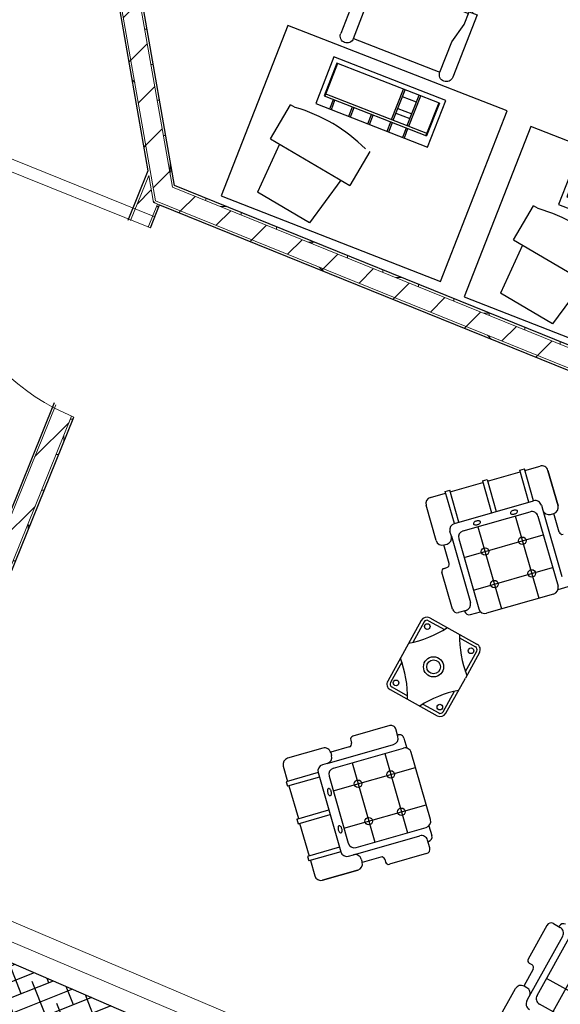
# Model space of a CAD drawing. Header units: inches. Extents: x 424 to 2043, y -237 to 445.
# Tile 48 of 256: x 632.22 to 634.5, y -115.02 to -110.86. Entities that reach past the tile are written whole.
import ezdxf

# ---------------------------------------------------------------- set-up
doc = ezdxf.new("R2010")
doc.units = ezdxf.units.IN
doc.header["$MEASUREMENT"] = 0
for name, color, linetype in [('1', 8, 'Continuous'), ('4', 4, 'Continuous'), ('MOBLEMAN', 1, 'Continuous')]:
    doc.layers.add(name, color=color, linetype=linetype)
for name, color, linetype, lineweight in [('A-DOOR', 31, 'Continuous', 9), ('A-WALL', 113, 'Continuous', 9), ('A-WALL-PATT', 111, 'Continuous', 25)]:
    doc.layers.add(name, color=color, linetype=linetype, lineweight=lineweight)
pattern_1 = [(44.95455, (751.64944, -115.18966), (-0.2119637, 0.21230025), []), (134.95455, (751.64944, -115.18966), (-0.21230025, -0.2119637), [])]
pattern_2 = [(359.95455, (751.64944, -115.18966), (0.000119, 0.14999995), []), (89.95455, (751.64944, -115.18966), (-0.14999995, 0.000119), [])]
pattern_3 = [(44.95455, (751.64944, -115.18966), (-0.10598184, 0.10615013), [])]

# ---------------------------------------------------------------- blocks, each defined once
blk = doc.blocks.new('M_Single-Louvered - 0914 x 2134mm-227787-همکف')
at = {"layer": 'A-DOOR', "lineweight": 18}
for p, q in [((0.406, 0.05), (0.406, 0.964)), ((0.457, 0.964), (0.406, 0.964)), ((0.457, 0.05), (0.457, 0.964)), ((0.457, 0.05), (0.406, 0.05))]:
    blk.add_line(p, q, dxfattribs=at)
at = {"layer": 'A-DOOR'}
blk.add_arc((0.457, 0.05), 0.914, 90, 180, dxfattribs=at)
blk = doc.blocks.new('CHAIR3')
at = {"color": 0}
for p, q in [((-0.26208, 0.4704), (0, 0.4704)), ((-0.26208, 0.4368), (-0.26208, 0.4704)), ((-0.336, 0.02016), (-0.336, 0.45024)), ((-0.336, 0.45024), (-0.29568, 0.45024)), ((-0.29568, 0.45024), (-0.29568, 0.02016)), ((-0.29568, 0.45024), (-0.26208, 0.45024)), ((-0.20832, 0.4368), (-0.26208, 0.4368)), ((-0.25536, 0.4368), (-0.25536, 0.0336)), ((-0.12768, 0.41664), (-0.20832, 0.4368)), ((0, 0.41664), (-0.12768, 0.41664)), ((0, 0.41664), (0, 0.05376)), ((-0.12768, 0.05376), (-0.20832, 0.0336)), ((0, 0.05376), (-0.12768, 0.05376)), ((-0.29568, 0.02016), (-0.336, 0.02016)), ((-0.29568, 0.02016), (-0.26208, 0.02016)), ((-0.20832, 0.0336), (-0.26208, 0.0336)), ((-0.26208, 0.0336), (-0.26208, 0)), ((-0.26208, 0), (0, 0))]:
    blk.add_line(p, q, dxfattribs=at)
for centre in [(0, 0.44352), (0, 0.02688)]:
    blk.add_arc(centre, 0.02688, 270, 90, dxfattribs=at)
blk = doc.blocks.new('RAYANE 01')
at = {"layer": 'MOBLEMAN'}
for p, q in [((8.4608, 4.7715), (8.4575, 4.1272)), ((9.2898, 4.7673), (8.4608, 4.7715)), ((9.2865, 4.1229), (9.2898, 4.7673)), ((8.9169, 4.5649), (8.9658, 4.7444)), ((8.9658, 4.7444), (9.1758, 4.7092)), ((9.1634, 4.5235), (9.1758, 4.7092)), ((8.8574, 4.434), (8.8804, 4.571)), ((9.1999, 4.5174), (8.8804, 4.571)), ((9.1999, 4.5174), (9.177, 4.3804)), ((9.1587, 4.3835), (9.177, 4.3804)), ((8.6732, 4.3462), (8.6723, 4.17)), ((9.0962, 4.3441), (8.6732, 4.3462)), ((8.7613, 4.3458), (8.7611, 4.3105)), ((8.7675, 4.3458), (8.7673, 4.3105)), ((8.8204, 4.3455), (8.8202, 4.3102)), ((8.8265, 4.3455), (8.8263, 4.3102)), ((8.8926, 4.3451), (8.8924, 4.3099)), ((8.8988, 4.3451), (8.8986, 4.3098)), ((8.9649, 4.3447), (8.9647, 4.3095)), ((8.9711, 4.3447), (8.9709, 4.3095)), ((9.0371, 4.3444), (9.037, 4.3091)), ((9.0433, 4.3443), (9.0431, 4.3091)), ((9.0953, 4.1678), (9.0962, 4.3441)), ((8.69, 4.1875), (8.6906, 4.3109)), ((9.0784, 4.3089), (8.6906, 4.3109)), ((9.0783, 4.3001), (8.6906, 4.3021)), ((8.6926, 4.1875), (8.6933, 4.3109)), ((8.7611, 4.3017), (8.7605, 4.1872)), ((8.7673, 4.3017), (8.7667, 4.1871)), ((8.8201, 4.3014), (8.8195, 4.1869)), ((8.8263, 4.3014), (8.8257, 4.1868)), ((9.0751, 4.1855), (9.0757, 4.3089)), ((9.0777, 4.1855), (9.0784, 4.3089)), ((8.82, 4.275), (8.7671, 4.2753)), ((8.8199, 4.2574), (8.767, 4.2576)), ((8.7668, 4.2136), (8.8197, 4.2133)), ((8.6723, 4.17), (9.0953, 4.1678)), ((8.69, 4.1875), (9.0777, 4.1855)), ((8.4575, 4.1272), (9.2865, 4.1229))]:
    blk.add_line(p, q, dxfattribs=at)
blk.add_arc((9.1076, 4.9465), 0.5653, 245.7742, 275.1837, dxfattribs=at)
at = {"layer": 'MOBLEMAN', "xscale": -0.8999999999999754, "yscale": 0.9000000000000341, "zscale": 0.9, "rotation": 269.7045955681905}
blk.add_blockref('CHAIR3', (8.679, 4.0854), dxfattribs=at)
blk = doc.blocks.new('*X333')
at = {"color": 0}
for p, q in [((1.7093, 6.3939), (2.6982, 7.3827)), ((1.7093, 6.4823), (2.6098, 7.3827)), ((1.7093, 6.5707), (2.5214, 7.3827)), ((1.7093, 6.6591), (2.433, 7.3827)), ((1.7093, 6.7475), (2.3446, 7.3827)), ((1.7093, 6.8359), (2.2562, 7.3827)), ((1.7093, 6.9243), (2.1678, 7.3827)), ((1.7093, 7.0126), (2.0794, 7.3827)), ((1.7093, 7.101), (1.991, 7.3827)), ((1.7093, 7.1894), (1.9027, 7.3827)), ((1.7093, 7.2778), (1.8143, 7.3827)), ((1.7093, 7.3662), (1.7259, 7.3827)), ((1.812, 7.292), (1.7213, 7.3827)), ((1.9003, 7.3804), (1.898, 7.3827)), ((2.0329, 7.3362), (1.9864, 7.3827)), ((2.1655, 7.292), (2.0748, 7.3827)), ((2.2539, 7.3804), (2.2516, 7.3827)), ((2.3865, 7.3362), (2.34, 7.3827)), ((2.5191, 7.292), (2.4284, 7.3827)), ((2.6075, 7.3804), (2.6052, 7.3827)), ((2.7093, 7.3669), (2.6935, 7.3827)), ((1.9445, 7.2478), (1.8341, 7.3583)), ((2.2981, 7.2478), (2.1876, 7.3583)), ((2.6517, 7.2478), (2.5412, 7.3583)), ((1.7093, 6.3055), (2.7093, 7.3055)), ((2.0771, 7.2037), (1.9666, 7.3141)), ((2.4307, 7.2037), (2.3202, 7.3141)), ((2.7093, 7.2785), (2.6737, 7.3141)), ((1.8562, 7.1595), (1.7457, 7.2699)), ((2.2097, 7.1595), (2.0992, 7.2699)), ((2.5633, 7.1595), (2.4528, 7.2699)), ((1.7236, 7.2037), (1.7093, 7.2179)), ((1.7093, 6.2171), (2.7093, 7.2171)), ((1.9887, 7.1153), (1.8783, 7.2257)), ((2.3423, 7.1153), (2.2318, 7.2257)), ((2.6958, 7.1153), (2.5854, 7.2257)), ((2.1213, 7.0711), (2.0108, 7.1816)), ((2.4749, 7.0711), (2.3644, 7.1816)), ((1.7678, 7.0711), (1.7093, 7.1295)), ((1.7093, 6.1288), (2.7093, 7.1288)), ((1.9003, 7.0269), (1.7899, 7.1374)), ((2.2539, 7.0269), (2.1434, 7.1374)), ((2.6075, 7.0269), (2.497, 7.1374)), ((2.0329, 6.9827), (1.9224, 7.0932)), ((2.3865, 6.9827), (2.276, 7.0932)), ((2.7093, 7.0134), (2.6296, 7.0932)), ((1.812, 6.9385), (1.7093, 7.0411)), ((1.7093, 6.0404), (2.7093, 7.0404)), ((2.1655, 6.9385), (2.055, 7.049)), ((2.5191, 6.9385), (2.4086, 7.049)), ((1.9445, 6.8943), (1.8341, 7.0048)), ((2.2981, 6.8943), (2.1876, 7.0048)), ((2.6517, 6.8943), (2.5412, 7.0048)), ((2.0771, 6.8501), (1.9666, 6.9606)), ((2.4307, 6.8501), (2.3202, 6.9606)), ((2.7093, 6.925), (2.6737, 6.9606)), ((1.7093, 5.952), (2.7093, 6.952)), ((1.8562, 6.8059), (1.7457, 6.9164)), ((2.2097, 6.8059), (2.0992, 6.9164)), ((2.5633, 6.8059), (2.4528, 6.9164)), ((1.7236, 6.8501), (1.7093, 6.8643)), ((1.7093, 5.8636), (2.7093, 6.8636)), ((1.9887, 6.7617), (1.8783, 6.8722)), ((2.3423, 6.7617), (2.2318, 6.8722)), ((2.6958, 6.7617), (2.5854, 6.8722)), ((2.1213, 6.7175), (2.0108, 6.828)), ((2.4749, 6.7175), (2.3644, 6.828)), ((1.7678, 6.7175), (1.7093, 6.7759)), ((1.7093, 5.7752), (2.7093, 6.7752)), ((1.9003, 6.6733), (1.7899, 6.7838)), ((2.2539, 6.6733), (2.1434, 6.7838)), ((2.6075, 6.6733), (2.497, 6.7838)), ((2.0329, 6.6291), (1.9224, 6.7396)), ((2.3865, 6.6291), (2.276, 6.7396)), ((2.7093, 6.6598), (2.6296, 6.7396)), ((1.812, 6.5849), (1.7093, 6.6876)), ((1.7093, 5.6868), (2.7093, 6.6868)), ((2.1655, 6.5849), (2.055, 6.6954)), ((2.5191, 6.5849), (2.4086, 6.6954)), ((1.9445, 6.5407), (1.8341, 6.6512)), ((2.2981, 6.5407), (2.1876, 6.6512)), ((2.6517, 6.5407), (2.5412, 6.6512)), ((1.7093, 5.5984), (2.7093, 6.5984)), ((2.0771, 6.4965), (1.9666, 6.607)), ((2.4307, 6.4965), (2.3202, 6.607)), ((2.7093, 6.5714), (2.6737, 6.607)), ((1.8562, 6.4523), (1.7457, 6.5628)), ((2.2097, 6.4523), (2.0992, 6.5628)), ((2.5633, 6.4523), (2.4528, 6.5628)), ((1.7236, 6.4965), (1.7093, 6.5108)), ((1.7093, 5.51), (2.7093, 6.51)), ((1.9887, 6.4082), (1.8783, 6.5186)), ((2.3423, 6.4082), (2.2318, 6.5186)), ((2.6958, 6.4082), (2.5854, 6.5186)), ((2.1213, 6.364), (2.0108, 6.4744)), ((2.4749, 6.364), (2.3644, 6.4744)), ((1.7678, 6.364), (1.7093, 6.4224)), ((1.7093, 5.4217), (2.7093, 6.4217)), ((1.9003, 6.3198), (1.7899, 6.4303)), ((2.2539, 6.3198), (2.1434, 6.4303)), ((2.6075, 6.3198), (2.497, 6.4303)), ((2.0329, 6.2756), (1.9224, 6.3861)), ((2.3865, 6.2756), (2.276, 6.3861)), ((2.7093, 6.3063), (2.6296, 6.3861)), ((1.812, 6.2314), (1.7093, 6.334)), ((1.8285, 5.4525), (2.7093, 6.3333)), ((2.1655, 6.2314), (2.055, 6.3419)), ((2.5191, 6.2314), (2.4086, 6.3419)), ((1.9445, 6.1872), (1.8341, 6.2977)), ((2.2981, 6.1872), (2.1876, 6.2977)), ((2.6517, 6.1872), (2.5412, 6.2977)), ((2.0771, 6.143), (1.9666, 6.2535)), ((2.4307, 6.143), (2.3202, 6.2535)), ((2.7093, 6.2179), (2.6737, 6.2535)), ((1.8562, 6.0988), (1.7457, 6.2093)), ((2.0415, 5.577), (2.7093, 6.2449)), ((2.2097, 6.0988), (2.0992, 6.2093)), ((2.5633, 6.0988), (2.4528, 6.2093)), ((1.9887, 6.0546), (1.8783, 6.1651)), ((2.3423, 6.0546), (2.2318, 6.1651)), ((2.6958, 6.0546), (2.5854, 6.1651)), ((1.7236, 6.143), (1.7093, 6.1572)), ((2.2544, 5.7016), (2.7093, 6.1565)), ((2.1213, 6.0104), (2.0108, 6.1209)), ((2.4749, 6.0104), (2.3644, 6.1209)), ((1.7678, 6.0104), (1.7093, 6.0688)), ((1.9003, 5.9662), (1.7899, 6.0767)), ((2.2539, 5.9662), (2.1434, 6.0767)), ((2.4674, 5.8262), (2.7093, 6.0681)), ((2.6075, 5.9662), (2.497, 6.0767)), ((2.0329, 5.922), (1.9224, 6.0325)), ((2.3865, 5.922), (2.276, 6.0325)), ((2.7093, 5.9527), (2.6296, 6.0325)), ((1.812, 5.8778), (1.7093, 5.9804)), ((2.1655, 5.8778), (2.055, 5.9883)), ((2.5191, 5.8778), (2.4086, 5.9883)), ((2.589, 5.8594), (2.7093, 5.9797)), ((1.9445, 5.8336), (1.8341, 5.9441)), ((2.2981, 5.8336), (2.1876, 5.9441)), ((2.6517, 5.8336), (2.5412, 5.9441)), ((2.0771, 5.7894), (1.9666, 5.8999)), ((2.4211, 5.7991), (2.3202, 5.8999)), ((2.6217, 5.8036), (2.7093, 5.8913)), ((2.7093, 5.8643), (2.6737, 5.8999)), ((1.8562, 5.7452), (1.7457, 5.8557)), ((2.2097, 5.7452), (2.0992, 5.8557)), ((2.4768, 5.8317), (2.4528, 5.8557)), ((1.7236, 5.7894), (1.7093, 5.8037)), ((1.9887, 5.701), (1.8783, 5.8115)), ((2.3095, 5.7338), (2.2318, 5.8115)), ((2.6543, 5.7479), (2.7093, 5.8029)), ((2.1213, 5.6569), (2.0108, 5.7673)), ((2.3653, 5.7664), (2.3644, 5.7673)), ((1.7678, 5.6569), (1.7093, 5.7153)), ((1.9003, 5.6127), (1.7899, 5.7231)), ((2.198, 5.6686), (2.1434, 5.7231)), ((2.6958, 5.701), (2.6617, 5.7352)), ((2.6869, 5.6921), (2.7093, 5.7145)), ((2.0307, 5.5707), (1.9224, 5.679)), ((1.812, 5.5243), (1.7093, 5.6269)), ((2.0865, 5.6033), (2.055, 5.6348)), ((1.9192, 5.5055), (1.8341, 5.5906)), ((1.9749, 5.5381), (1.9666, 5.5464)), ((1.8076, 5.4402), (1.7457, 5.5022)), ((1.7236, 5.4359), (1.7093, 5.4501))]:
    blk.add_line(p, q, dxfattribs=at)
blk = doc.blocks.new('TAKHT 1 NAFARE 01')
at = {"layer": 'MOBLEMAN'}
blk.add_line((7.3379, 3.6135), (9.3379, 3.6135), dxfattribs=at)
at = {"layer": 'MOBLEMAN', "rotation": 270}
blk.add_blockref('*X333', (1.9552, 5.3229), dxfattribs=at)
blk = doc.blocks.new('A$C13B66863')
at = {"layer": '1'}
for p, q in [((0.6355, 3.9373), (0.5792, 3.8811)), ((0.8107, 3.8071), (0.6805, 3.9373)), ((1.9967, 3.8154), (2.127, 3.9457)), ((2.172, 3.9457), (2.2282, 3.8895)), ((0.5624, 3.8642), (0.4415, 3.7434)), ((0.5736, 3.8867), (0.5568, 3.8699)), ((0.6748, 3.7518), (0.5568, 3.8699)), ((0.6917, 3.7687), (0.5736, 3.8867)), ((2.1158, 3.777), (2.2338, 3.8951)), ((2.1326, 3.7602), (2.2507, 3.8782)), ((2.2338, 3.8951), (2.2507, 3.8782)), ((2.2451, 3.8726), (2.366, 3.7517)), ((0.6917, 3.7687), (0.3993, 3.4763)), ((0.7545, 3.7509), (0.7367, 3.7687)), ((0.8107, 3.7621), (0.7995, 3.7509)), ((0.8803, 3.6942), (0.8116, 3.763)), ((2.053, 3.7592), (1.8083, 3.5145)), ((1.9271, 3.7025), (1.9959, 3.7713)), ((1.9967, 3.7705), (2.008, 3.7592)), ((2.053, 3.7592), (2.0708, 3.777)), ((2.1158, 3.777), (2.4081, 3.4847)), ((2.3716, 3.7574), (2.2535, 3.6393)), ((2.3716, 3.7574), (2.3884, 3.7405)), ((0.4246, 3.7265), (0.3037, 3.6056)), ((0.4359, 3.749), (0.419, 3.7321)), ((0.419, 3.7321), (0.5371, 3.614)), ((0.4359, 3.749), (0.5539, 3.6309)), ((0.7029, 3.7124), (0.4556, 3.465)), ((0.7479, 3.7124), (1.0066, 3.4538)), ((0.7545, 3.7509), (0.9992, 3.5061)), ((1.7352, 3.5764), (1.8717, 3.7129)), ((2.0595, 3.7208), (1.8009, 3.4622)), ((1.8942, 3.7129), (1.9046, 3.7025)), ((2.1045, 3.7208), (2.3519, 3.4734)), ((2.3884, 3.7405), (2.2704, 3.6224)), ((2.3828, 3.7349), (2.5037, 3.614)), ((0.6481, 3.6576), (0.9517, 3.354)), ((0.9132, 3.7046), (0.9028, 3.6942)), ((1.0723, 3.568), (0.9357, 3.7046)), ((1.6105, 3.6863), (1.2628, 3.6863)), ((1.3799, 3.6704), (1.2628, 3.6704)), ((1.6105, 3.6704), (1.4934, 3.6704)), ((2.1593, 3.666), (1.8557, 3.3624)), ((0.2981, 3.6112), (0.2813, 3.5944)), ((0.4162, 3.4932), (0.2981, 3.6112)), ((0.817, 3.6434), (0.5246, 3.351)), ((1.231, 3.6545), (1.231, 3.3845)), ((1.2469, 3.6545), (1.2469, 3.5629)), ((1.6264, 3.6545), (1.6264, 3.5629)), ((1.6423, 3.6545), (1.6423, 3.3845)), ((1.9905, 3.6518), (2.2829, 3.3594)), ((2.3913, 3.5015), (2.5093, 3.6196)), ((2.5093, 3.6196), (2.5262, 3.6027)), ((0.2869, 3.5887), (0.2307, 3.5325)), ((0.3993, 3.4763), (0.2813, 3.5944)), ((2.4081, 3.4847), (2.5262, 3.6027)), ((2.5206, 3.5971), (2.5768, 3.5409)), ((0.5104, 3.5199), (0.814, 3.2163)), ((0.9375, 3.5229), (0.6451, 3.2305)), ((1.0442, 3.5061), (1.0723, 3.5343)), ((1.0498, 3.5118), (1.0517, 3.5099)), ((1.7633, 3.5145), (1.7352, 3.5426)), ((1.7577, 3.5201), (1.7558, 3.5183)), ((1.8699, 3.5312), (2.1623, 3.2389)), ((2.2971, 3.5282), (1.9935, 3.2246)), ((0.3609, 3.3573), (0.2307, 3.4875)), ((0.2307, 3.4875), (0.3609, 3.3573)), ((1.0517, 3.4762), (1.0148, 3.4393)), ((1.2469, 3.4761), (1.2469, 3.3845)), ((1.6264, 3.4761), (1.6264, 3.3845)), ((1.7558, 3.4845), (1.7926, 3.4477)), ((2.4465, 3.3656), (2.5768, 3.4959)), ((2.5768, 3.4959), (2.4465, 3.3656)), ((0.3993, 3.4313), (0.4171, 3.4135)), ((0.4171, 3.4135), (0.6618, 3.1688)), ((0.4556, 3.4201), (0.7142, 3.1614)), ((0.7592, 3.1614), (1.0066, 3.4088)), ((2.0483, 3.1698), (1.8009, 3.4172)), ((2.3519, 3.4284), (2.0933, 3.1698)), ((2.3903, 3.4219), (2.1456, 3.1772)), ((2.4081, 3.4397), (2.3903, 3.4219)), ((0.4171, 3.3685), (0.4059, 3.3573)), ((1.2628, 3.3686), (1.3799, 3.3686)), ((1.4934, 3.3686), (1.6105, 3.3686)), ((2.3336, 3.296), (2.4024, 3.3648)), ((2.3903, 3.3769), (2.4016, 3.3656)), ((0.4738, 3.2876), (0.405, 3.3564)), ((1.2628, 3.3527), (1.4649, 3.3527)), ((1.6105, 3.3527), (1.4649, 3.3527)), ((0.4738, 3.2652), (0.4634, 3.2548)), ((0.6, 3.0957), (0.4634, 3.2323)), ((2.0788, 3.1615), (2.1156, 3.1247)), ((0.6337, 3.0957), (0.6618, 3.1238)), ((0.6562, 3.1182), (0.6581, 3.1163)), ((0.6562, 3.1182), (0.6562, 3.1182)), ((0.7287, 3.1531), (0.6918, 3.1163)), ((0.0398, 2.3773), (0.224, 2.3773)), ((0.3689, 2.3626), (0.3689, 2.3773)), ((0.578, 2.3932), (0.3849, 2.3932)), ((0.353, 2.3467), (0.2558, 2.3467)), ((0.2558, 2.3296), (0.2558, 2.3455)), ((0.6018, 2.3693), (0.6018, 2.3296)), ((0.6018, 2.3375), (0.6018, 2.3375)), ((0.6018, 2.3375), (0.6045, 2.3375)), ((0.1988, 2.2977), (0.224, 2.2977)), ((0.224, 2.2977), (0.57, 2.2977)), ((0.2147, 1.8843), (0.2147, 2.2341)), ((0.2465, 2.2659), (0.6123, 2.2659)), ((0.3441, 1.8525), (0.3441, 2.2659)), ((0.2147, 2.1566), (0.6441, 2.1566))]:
    blk.add_line(p, q, dxfattribs=at)
for centre, radius in [((1.2751, 3.645), 0.0141), ((1.5982, 3.645), 0.0141), ((0.7397, 3.5661), 0.019), ((1.4367, 3.5195), 0.0505), ((2.0678, 3.5744), 0.019), ((1.4367, 3.5195), 0.0346), ((0.8602, 3.4455), 0.019), ((1.9473, 3.4539), 0.019), ((0.6019, 3.4283), 0.019), ((2.2055, 3.4367), 0.019), ((1.2751, 3.394), 0.0141), ((1.5982, 3.394), 0.0141), ((0.7224, 3.3078), 0.019), ((2.085, 3.3162), 0.019)]:
    blk.add_circle(centre, radius, dxfattribs=at)
for centre, radius, start, end in [((2.1495, 3.9232), 0.0318, 45, 135), ((0.658, 3.9148), 0.0318, 45, 135), ((0.7882, 3.7846), 0.0318, 315, 45), ((2.0192, 3.793), 0.0318, 135, 225), ((0.7142, 3.7462), 0.0318, 45, 135), ((2.0305, 3.7817), 0.0318, 225, 315), ((2.0933, 3.7545), 0.0318, 45, 135), ((0.7254, 3.6899), 0.0318, 45, 135), ((0.777, 3.7733), 0.0318, 225, 315), ((0.9245, 3.6933), 0.0159, 45, 135), ((1.883, 3.7017), 0.0159, 45, 135), ((2.082, 3.6983), 0.0318, 45, 135), ((0.6323, 3.6627), 0.0132, 161.8921, 185.7602), ((0.6242, 3.6619), 0.00501, 185.7602, 225), ((0.6412, 3.6598), 0.0226, 146.8637, 161.8921), ((0.6242, 3.6619), 0.00501, 225, 264.2398), ((0.6526, 3.6524), 0.0362, 135, 146.8637), ((0.625, 3.6701), 0.0132, 264.2398, 288.1079), ((0.6526, 3.6524), 0.0362, 123.1363, 135), ((0.6221, 3.679), 0.0226, 288.1079, 303.1363), ((0.6452, 3.6638), 0.0226, 108.1079, 123.1363), ((0.6147, 3.6903), 0.0362, 303.1363, 315), ((0.6423, 3.6727), 0.0132, 84.2398, 108.1079), ((0.6147, 3.6903), 0.0362, 315, 326.8637), ((0.6431, 3.6808), 0.00501, 45, 84.2398), ((0.626, 3.6829), 0.0226, 326.8637, 341.8921), ((0.6431, 3.6808), 0.00501, 5.7602, 45), ((0.6349, 3.68), 0.0132, 341.8921, 5.7602), ((0.8916, 3.7054), 0.0159, 225, 315), ((0.9556, 4.0596), 0.5757, 298.5768, 319.588), ((1.2628, 3.6545), 0.0318, 90, 180), ((1.2628, 3.6545), 0.0159, 90, 180), ((1.9177, 4.0596), 0.5757, 220.412, 241.4232), ((1.6105, 3.6545), 0.0318, 0, 90), ((1.6105, 3.6545), 0.0159, 0, 90), ((1.9159, 3.7138), 0.0159, 225, 315), ((2.1725, 3.6884), 0.0132, 174.2398, 198.1079), ((2.1643, 3.6892), 0.00501, 135, 174.2398), ((2.1814, 3.6913), 0.0226, 198.1079, 213.1363), ((2.1643, 3.6892), 0.00501, 95.7602, 135), ((2.1928, 3.6987), 0.0362, 213.1363, 225), ((2.1652, 3.681), 0.0132, 71.8921, 95.7602), ((2.1928, 3.6987), 0.0362, 225, 236.8637), ((2.1623, 3.6721), 0.0226, 56.8637, 71.8921), ((2.1854, 3.6873), 0.0226, 236.8637, 251.8921), ((2.1548, 3.6608), 0.0362, 45, 56.8637), ((2.1824, 3.6784), 0.0132, 251.8921, 275.7602), ((2.1548, 3.6608), 0.0362, 33.1363, 45), ((2.1833, 3.6703), 0.00501, 275.7602, 315), ((2.1662, 3.6682), 0.0226, 18.1079, 33.1363), ((2.1833, 3.6703), 0.00501, 315, 354.2398), ((2.1751, 3.6711), 0.0132, 354.2398, 18.1079), ((1.0554, 3.5511), 0.0239, 315, 45), ((1.752, 3.5595), 0.0239, 135, 225), ((2.3014, 3.5522), 0.00501, 95.7602, 135), ((2.3022, 3.544), 0.0132, 71.8921, 95.7602), ((2.2993, 3.5351), 0.0226, 56.8637, 71.8921), ((0.2531, 3.51), 0.0318, 135, 225), ((0.4953, 3.5257), 0.0132, 161.8921, 185.7602), ((0.4872, 3.5249), 0.00501, 185.7602, 225), ((0.5042, 3.5228), 0.0226, 146.8637, 161.8921), ((0.4872, 3.5249), 0.00501, 225, 264.2398), ((0.5156, 3.5154), 0.0362, 135, 146.8637), ((0.488, 3.533), 0.0132, 264.2398, 288.1079), ((0.5156, 3.5154), 0.0362, 123.1363, 135), ((0.4851, 3.542), 0.0226, 288.1079, 303.1363), ((0.5082, 3.5267), 0.0226, 108.1079, 123.1363), ((0.4777, 3.5533), 0.0362, 303.1363, 315), ((0.5053, 3.5356), 0.0132, 84.2398, 108.1079), ((0.4777, 3.5533), 0.0362, 315, 326.8637), ((0.5061, 3.5438), 0.00501, 45, 84.2398), ((0.489, 3.5459), 0.0226, 326.8637, 341.8921), ((0.5061, 3.5438), 0.00501, 5.7602, 45), ((0.4979, 3.543), 0.0132, 341.8921, 5.7602), ((1.0348, 3.493), 0.0239, 315, 45), ((1.7727, 3.5014), 0.0239, 135, 225), ((1.7858, 3.537), 0.0318, 225, 315), ((2.3095, 3.5514), 0.0132, 174.2398, 198.1079), ((2.3014, 3.5522), 0.00501, 135, 174.2398), ((2.3184, 3.5543), 0.0226, 198.1079, 213.1363), ((2.3298, 3.5617), 0.0362, 213.1363, 225), ((2.3298, 3.5617), 0.0362, 225, 236.8637), ((2.3224, 3.5503), 0.0226, 236.8637, 251.8921), ((2.2918, 3.5237), 0.0362, 45, 56.8637), ((2.3195, 3.5414), 0.0132, 251.8921, 275.7602), ((2.2918, 3.5237), 0.0362, 33.1363, 45), ((2.3203, 3.5333), 0.00501, 275.7602, 315), ((2.3032, 3.5312), 0.0226, 18.1079, 33.1363), ((2.3203, 3.5333), 0.00501, 315, 354.2398), ((2.3121, 3.5341), 0.0132, 354.2398, 18.1079), ((2.5543, 3.5184), 0.0318, 315, 45), ((0.4218, 3.4538), 0.0318, 135, 225), ((0.478, 3.4426), 0.0318, 135, 225), ((1.0217, 3.5286), 0.0318, 225, 315), ((0.9556, 2.9795), 0.5757, 40.412, 61.4232), ((1.9177, 2.9795), 0.5757, 118.5768, 139.588), ((1.8234, 3.4397), 0.0318, 135, 225), ((2.3294, 3.4509), 0.0318, 315, 45), ((2.3856, 3.4622), 0.0318, 315, 45), ((0.3946, 3.391), 0.0318, 315, 45), ((0.9841, 3.4313), 0.0318, 315, 45), ((2.4128, 3.3994), 0.0318, 135, 225), ((1.2628, 3.3845), 0.0318, 180, 270), ((1.2628, 3.3845), 0.0159, 180, 270), ((1.6105, 3.3845), 0.0159, 270, 0), ((1.6105, 3.3845), 0.0318, 270, 0), ((2.424, 3.3881), 0.0318, 225, 315), ((0.3834, 3.3798), 0.0318, 225, 315), ((0.4626, 3.2764), 0.0159, 315, 45), ((2.3449, 3.2848), 0.0159, 135, 225), ((0.4747, 3.2435), 0.0159, 135, 225), ((0.6394, 3.1463), 0.0318, 315, 45), ((0.7367, 3.1839), 0.0318, 225, 315), ((2.0708, 3.1923), 0.0318, 225, 315), ((0.675, 3.1332), 0.0239, 225, 315), ((0.6169, 3.1126), 0.0239, 225, 315), ((0.224, 2.3455), 0.0318, 0, 90), ((0.3849, 2.3773), 0.0159, 90, 180), ((0.578, 2.3693), 0.0239, 0, 90), ((0.224, 2.3296), 0.0318, 270, 0), ((0.353, 2.3626), 0.0159, 270, 0), ((0.57, 2.3296), 0.0318, 270, 0), ((0.6045, 2.3137), 0.0239, 0, 90), ((0.1988, 2.2659), 0.0318, 90, 180), ((0.2465, 2.2341), 0.0318, 90, 180)]:
    blk.add_arc(centre, radius, start, end, dxfattribs=at)

msp = doc.modelspace()

# ---------------------------------------------------------------- hatches: boundary and pattern name
at = {"layer": 'A-WALL-PATT', "lineweight": 9}
h = msp.add_hatch(dxfattribs=at)
h.set_pattern_fill('FP_4', color=256, angle=-0.0455, style=0, pattern_type=2)
h.set_pattern_definition(pattern_3)
h.paths.add_polyline_path([(632.8776, -111.6565), (632.4134, -109.0117), (632.3346, -109.0255), (632.7901, -111.6211)], flags=0)
h = msp.add_hatch(dxfattribs=at)
h.set_pattern_fill('FP_3', color=256, angle=-0.0455, style=0, pattern_type=2)
h.set_pattern_definition(pattern_2)
h.paths.add_polyline_path([(632.8722, -111.568), (632.4232, -109.0099), (632.4134, -109.0117), (632.8613, -111.5636)], flags=0)
h = msp.add_hatch(dxfattribs=at)
h.set_pattern_fill('FP_2', color=256, angle=-0.0455, style=0, pattern_type=2)
h.set_pattern_definition(pattern_1)
h.paths.add_polyline_path([(632.7922, -111.6327), (632.3346, -109.0255), (632.3247, -109.0272), (632.7813, -111.6283)], flags=0)
h = msp.add_hatch(dxfattribs=at)
h.set_pattern_fill('FP_4', color=256, angle=-0.0455, style=0, pattern_type=2)
h.set_pattern_definition(pattern_3)
h.paths.add_polyline_path([(632.6847, -111.7023), (632.7588, -111.7323), (632.7982, -111.6351), (632.7813, -111.6283), (632.7611, -111.5135)])
edge = h.paths.add_edge_path()
edge.add_arc((632.7872, -111.6888), 0.914, 242.3036, 247.3277)
edge.add_line((632.4349, -112.5321), (630.2527, -117.9211))
edge.add_line((630.2527, -117.9211), (630.1785, -117.891))
edge.add_line((630.1785, -117.891), (632.3624, -112.4981))
h = msp.add_hatch(dxfattribs=at)
h.set_pattern_fill('FP_4', color=256, angle=-0.0455, style=0, pattern_type=2)
h.set_pattern_definition(pattern_3)
h.paths.add_polyline_path([(639.0477, -114.1551), (639.0778, -114.0809), (632.8613, -111.5636), (632.8776, -111.6565), (636.1619, -112.9865)], flags=0)
h = msp.add_hatch(dxfattribs=at)
h.set_pattern_fill('FP_3', color=256, angle=-0.0455, style=0, pattern_type=2)
h.set_pattern_definition(pattern_2)
h.paths.add_polyline_path([(639.0778, -114.0809), (639.0815, -114.0717), (632.8702, -111.5564), (632.8722, -111.568), (636.3754, -112.9866)], flags=0)
h = msp.add_hatch(dxfattribs=at)
h.set_pattern_fill('FP_3', color=256, angle=-0.0455, style=0, pattern_type=2)
h.set_pattern_definition(pattern_2)
edge = h.paths.add_edge_path()
edge.add_arc((632.7872, -111.6888), 0.914, 247.3277, 247.9545)
edge.add_line((632.4442, -112.5359), (630.262, -117.9248))
edge.add_line((630.262, -117.9248), (630.2527, -117.9211))
edge.add_line((630.2527, -117.9211), (632.4349, -112.5321))
h.paths.add_polyline_path([(632.7588, -111.7323), (632.7681, -111.736), (632.8074, -111.6389), (632.7982, -111.6351)])
h = msp.add_hatch(dxfattribs=at)
h.set_pattern_fill('FP_2', color=256, angle=-0.0455, style=0, pattern_type=2)
h.set_pattern_definition(pattern_1)
h.paths.add_polyline_path([(639.044, -114.1644), (639.0477, -114.1551), (632.7901, -111.6211), (632.7922, -111.6327), (636.1352, -112.9865)], flags=0)

# ---------------------------------------------------------------- linework, layer by layer
at = {"layer": 'A-WALL'}
for p, q in [((632.8613, -111.5636), (632.4134, -109.0117)), ((632.7901, -111.6211), (632.3346, -109.0255)), ((632.6836, -111.7048), (632.7611, -111.5135)), ((632.7813, -111.6283), (632.7611, -111.5135)), ((639.0778, -114.0809), (632.8613, -111.5636)), ((632.7588, -111.7323), (632.7982, -111.6351)), ((632.7813, -111.6283), (632.8074, -111.6389)), ((639.0477, -114.1551), (632.7901, -111.6211)), ((630.1785, -117.891), (632.3681, -112.4841)), ((630.2527, -117.9211), (632.4349, -112.5321)), ((627.7595, -112.7969), (634.3387, -115.5838)), ((627.7191, -112.8667), (634.3179, -115.6619)), ((629.7035, -113.6204), (633.3748, -115.1755))]:
    msp.add_line(p, q, dxfattribs=at)
at = {"layer": 'A-WALL', "lineweight": 25}
for p, q in [((632.8702, -111.5564), (632.4232, -109.0099)), ((632.3247, -109.0272), (632.7578, -111.4949)), ((632.7578, -111.4949), (632.6728, -111.7048)), ((639.0815, -114.0717), (632.8702, -111.5564)), ((632.7681, -111.736), (632.8074, -111.6389)), ((632.8074, -111.6389), (639.044, -114.1644)), ((632.3604, -112.4765), (631.4636, -114.6911)), ((630.262, -117.9248), (632.4442, -112.5359))]:
    msp.add_line(p, q, dxfattribs=at)

# ---------------------------------------------------------------- block references
at = {"layer": '4', "color": 0, "xscale": 0.8433215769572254, "yscale": 0.8433215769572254, "zscale": 0.8433215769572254, "rotation": 60.98666631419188}
msp.add_blockref('A$C13B66863', (635.9743, -116.0919), dxfattribs=at)
at = {"layer": 'A-DOOR', "rotation": 67.98753149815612}
msp.add_blockref('M_Single-Louvered - 0914 x 2134mm-227787-همکف', (632.6623, -112.1312), dxfattribs=at)
at = {"layer": 'MOBLEMAN', "lineweight": 50, "xscale": 1.201503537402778, "yscale": 1.201503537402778, "zscale": 1.201503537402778, "rotation": 158.9875712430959}
for p in [(645.5417, -110.2556), (646.5695, -110.6833)]:
    msp.add_blockref('RAYANE 01', p, dxfattribs=at)
at = {"layer": 'MOBLEMAN', "lineweight": 50, "xscale": -1, "rotation": 336.6460743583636}
msp.add_blockref('TAKHT 1 NAFARE 01', (639.32, -121.8647), dxfattribs=at)

doc.saveas('drawing.dxf')
